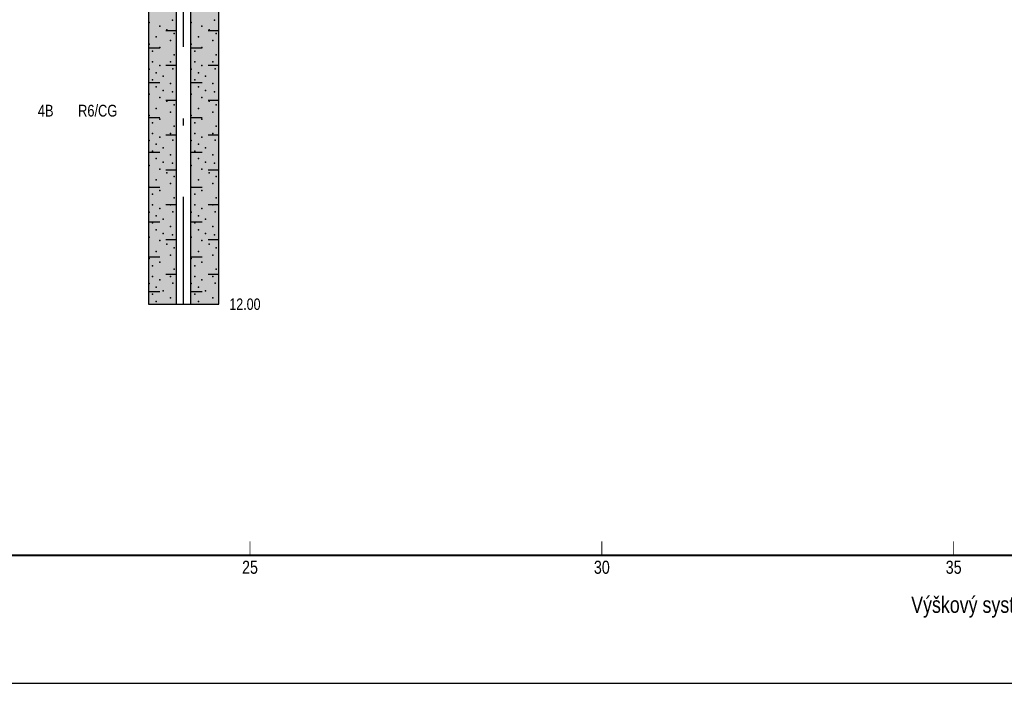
# Model space of a CAD drawing. Header units: metres. Extents: x -4.6 to 57.4, y 270.2 to 298.9.
# Tile 3 of 21: x 21.7 to 35.7, y 270.2 to 279.6. Entities that reach past the tile are written whole.
import ezdxf
from ezdxf.enums import TextEntityAlignment as Align

# ---------------------------------------------------------------- set-up
doc = ezdxf.new("R2010")
doc.units = ezdxf.units.M
doc.linetypes.add('DASH-DOT', pattern=[3.556, 1.524, -1.016, 0, -1.016])
doc.linetypes.add('SOLID', pattern=[0])
doc.layers.add('_GTC_pomoc_netisk', color=4, linetype='Continuous', plot=False)
doc.layers.add('_sonda_C-4', color=6, linetype='SOLID')
doc.styles.add('ARIAL', font='arial.ttf', dxfattribs={"width": 0.9})

msp = doc.modelspace()

# ---------------------------------------------------------------- linework, layer by layer
at = {"color": 7, "linetype": 'SOLID'}
for points, const_width in [([(25, 272), (25, 272.2)], 0.012), ([(30, 272), (30, 272.2)], 0.012), ([(35, 272), (35, 272.2)], 0.012), ([(-1.5, 272), (40, 272)], 0.03)]:
    msp.add_lwpolyline(points, dxfattribs=dict(at, const_width=const_width))
at = {"layer": '_GTC_pomoc_netisk'}
msp.add_lwpolyline([(-4.637, 270.183), (57.363, 270.183), (57.363, 298.883), (-4.637, 298.883)], close=True, dxfattribs=at)
at = {"layer": '_sonda_C-4', "color": 7, "linetype": 'SOLID'}
for points in [[(23.556, 281.07), (23.556, 275.57)], [(23.956, 275.57), (23.956, 281.07)], [(24.156, 281.07), (24.156, 275.57)], [(24.556, 275.57), (24.556, 281.07)], [(23.804, 279.461), (23.956, 279.461)], [(24.404, 279.461), (24.556, 279.461)], [(23.556, 279.214), (23.721, 279.214)], [(24.156, 279.214), (24.321, 279.214)], [(23.804, 278.966), (23.956, 278.966)], [(24.404, 278.966), (24.556, 278.966)], [(23.556, 278.719), (23.721, 278.719)], [(24.156, 278.719), (24.321, 278.719)], [(23.804, 278.471), (23.956, 278.471)], [(24.404, 278.471), (24.556, 278.471)], [(23.556, 278.224), (23.721, 278.224)], [(24.156, 278.224), (24.321, 278.224)], [(23.804, 277.976), (23.956, 277.976)], [(24.404, 277.976), (24.556, 277.976)], [(23.556, 277.729), (23.721, 277.729)], [(24.156, 277.729), (24.321, 277.729)], [(23.804, 277.481), (23.956, 277.481)], [(24.404, 277.481), (24.556, 277.481)], [(23.556, 277.234), (23.721, 277.234)], [(24.156, 277.234), (24.321, 277.234)], [(23.804, 276.986), (23.956, 276.986)], [(24.404, 276.986), (24.556, 276.986)], [(23.556, 276.739), (23.721, 276.739)], [(24.156, 276.739), (24.321, 276.739)], [(23.804, 276.491), (23.956, 276.491)], [(24.404, 276.491), (24.556, 276.491)], [(23.556, 276.244), (23.721, 276.244)], [(24.156, 276.244), (24.321, 276.244)], [(23.804, 275.996), (23.956, 275.996)], [(24.404, 275.996), (24.556, 275.996)], [(23.556, 275.749), (23.721, 275.749)], [(24.156, 275.749), (24.321, 275.749)], [(23.556, 275.57), (23.956, 275.57)], [(23.956, 275.57), (24.156, 275.57)], [(23.956, 275.57), (24.156, 275.57)], [(24.156, 275.57), (24.556, 275.57)]]:
    msp.add_lwpolyline(points, dxfattribs=at)
at = {"layer": '_sonda_C-4', "color": 7, "linetype": 'DASH-DOT'}
msp.add_lwpolyline([(24.056, 275.57), (24.056, 281.07)], dxfattribs=at)
at = {"layer": '_sonda_C-4', "color": 7}
for p in [(23.565, 279.571), (23.898, 279.606), (24.165, 279.571), (24.498, 279.606), (23.718, 279.521), (23.819, 279.47), (24.318, 279.521), (24.419, 279.47), (23.667, 279.368), (23.87, 279.317), (23.921, 279.419), (24.267, 279.368), (24.47, 279.317), (24.521, 279.419), (23.565, 279.267), (23.616, 279.165), (23.718, 279.216), (24.165, 279.267), (24.216, 279.165), (24.318, 279.216), (23.616, 279.013), (23.87, 279.013), (23.921, 279.114), (24.216, 279.013), (24.47, 279.013), (24.521, 279.114), (23.565, 278.911), (23.718, 278.962), (23.905, 278.916), (24.165, 278.911), (24.318, 278.962), (24.505, 278.916), (23.616, 278.759), (23.667, 278.86), (23.768, 278.809), (24.216, 278.759), (24.267, 278.86), (24.368, 278.809), (23.667, 278.657), (23.768, 278.606), (23.87, 278.708), (23.898, 278.59), (24.267, 278.657), (24.368, 278.606), (24.47, 278.708), (24.498, 278.59), (23.565, 278.555), (23.718, 278.505), (23.819, 278.454), (24.165, 278.555), (24.318, 278.505), (24.419, 278.454), (23.667, 278.352), (23.921, 278.403), (24.267, 278.352), (24.521, 278.403), (23.565, 278.251), (23.718, 278.2), (23.87, 278.301), (24.165, 278.251), (24.318, 278.2), (24.47, 278.301), (23.616, 278.149), (23.921, 278.098), (24.216, 278.149), (24.521, 278.098), (23.565, 277.895), (23.616, 277.997), (23.718, 277.946), (23.87, 277.997), (23.905, 277.9), (24.165, 277.895), (24.216, 277.997), (24.318, 277.946), (24.47, 277.997), (24.505, 277.9), (23.616, 277.743), (23.667, 277.844), (23.768, 277.793), (24.216, 277.743), (24.267, 277.844), (24.368, 277.793), (23.667, 277.641), (23.87, 277.692), (24.267, 277.641), (24.47, 277.692), (23.565, 277.539), (23.718, 277.489), (23.768, 277.59), (23.898, 277.574), (24.165, 277.539), (24.318, 277.489), (24.368, 277.59), (24.498, 277.574), (23.667, 277.336), (23.819, 277.438), (23.921, 277.387), (24.267, 277.336), (24.419, 277.438), (24.521, 277.387), (23.565, 277.235), (23.718, 277.184), (23.87, 277.285), (24.165, 277.235), (24.318, 277.184), (24.47, 277.285), (23.616, 277.133), (23.921, 277.082), (24.216, 277.133), (24.521, 277.082), (23.616, 276.981), (23.718, 276.93), (23.87, 276.981), (24.216, 276.981), (24.318, 276.93), (24.47, 276.981), (23.565, 276.879), (23.667, 276.828), (23.768, 276.777), (23.905, 276.884), (24.165, 276.879), (24.267, 276.828), (24.368, 276.777), (24.505, 276.884), (23.616, 276.727), (23.667, 276.625), (23.87, 276.676), (24.216, 276.727), (24.267, 276.625), (24.47, 276.676), (23.565, 276.523), (23.768, 276.574), (23.898, 276.558), (24.165, 276.523), (24.368, 276.574), (24.498, 276.558), (23.718, 276.473), (23.819, 276.422), (23.921, 276.371), (24.318, 276.473), (24.419, 276.422), (24.521, 276.371), (23.565, 276.219), (23.667, 276.32), (23.87, 276.269), (24.165, 276.219), (24.267, 276.32), (24.47, 276.269), (23.616, 276.117), (23.718, 276.168), (23.921, 276.066), (24.216, 276.117), (24.318, 276.168), (24.521, 276.066), (23.616, 275.965), (23.87, 275.965), (24.216, 275.965), (24.47, 275.965), (23.565, 275.863), (23.667, 275.812), (23.718, 275.914), (23.905, 275.868), (24.165, 275.863), (24.267, 275.812), (24.318, 275.914), (24.505, 275.868), (23.616, 275.711), (23.768, 275.761), (23.87, 275.66), (24.216, 275.711), (24.368, 275.761), (24.47, 275.66), (23.667, 275.609), (24.267, 275.609)]:
    msp.add_point(p, dxfattribs=at)
at = {"layer": '_sonda_C-4', "color": 60}
for points in [[(23.556, 275.57), (23.956, 275.57), (23.556, 281.07), (23.956, 281.07)], [(24.156, 275.57), (24.556, 275.57), (24.156, 281.07), (24.556, 281.07)]]:
    msp.add_solid(points, dxfattribs=at)

# ---------------------------------------------------------------- texts
at = {"color": 7, "style": 'ARIAL', "width": 0.78}
for s, p in [('25', (25, 271.925)), ('30', (30, 271.925)), ('35', (35, 271.925))]:
    msp.add_text(s, height=0.186, dxfattribs=at).set_placement(p, align=Align.TOP_CENTER)
msp.add_text('Výškový systém: B.p.v.', height=0.2325, dxfattribs=at).set_placement((37, 271.3), align=Align.MIDDLE_RIGHT)
at = {"layer": '_sonda_C-4', "color": 6, "style": 'ARIAL', "width": 0.78}
msp.add_text('4B', height=0.1674, dxfattribs=at).set_placement((22.097, 278.32), align=Align.MIDDLE_CENTER)
at = {"layer": '_sonda_C-4', "color": 7, "style": 'ARIAL', "width": 0.78}
msp.add_text('R6/CG', height=0.1674, dxfattribs=at).set_placement((22.836, 278.32), align=Align.MIDDLE_CENTER)
msp.add_text('12.00', height=0.1628, dxfattribs=at).set_placement((24.706, 275.57), align=Align.MIDDLE_LEFT)

doc.saveas('drawing.dxf')
